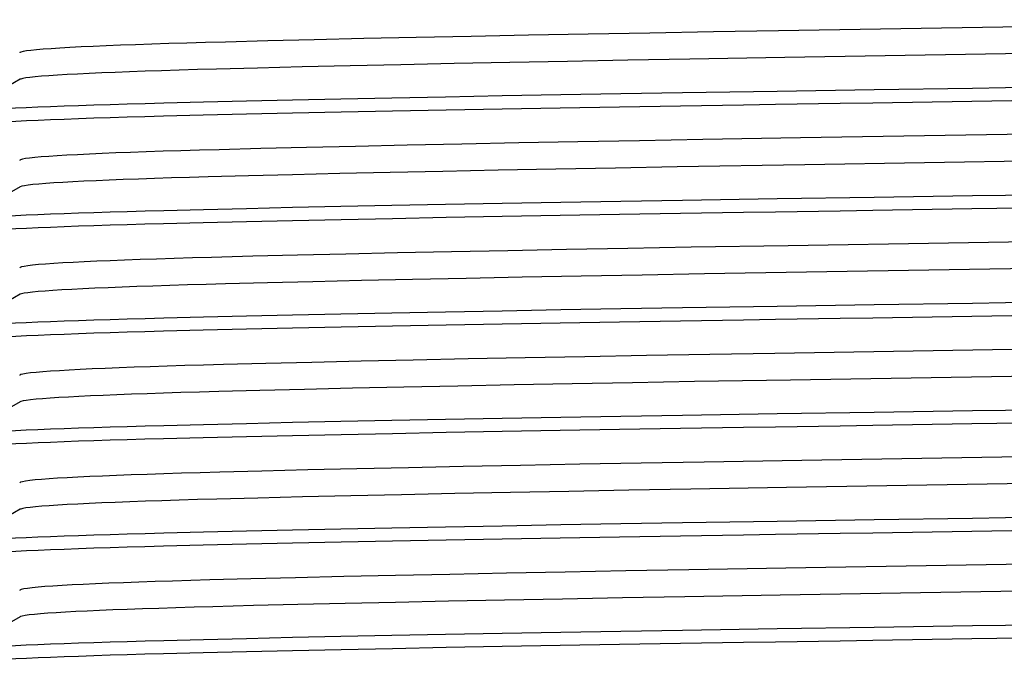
# Model space of a CAD drawing. Header units: centimetres. Extents: x 22052 to 56535, y 76485 to 78519.
# Tile 182 of 235: x 54252.63 to 54255.81, y 77737.71 to 77739.79. Entities that reach past the tile are written whole.
import ezdxf

# ---------------------------------------------------------------- set-up
doc = ezdxf.new("R2010")
doc.units = ezdxf.units.CM
doc.layers.add('$_urządzenia', color=250, linetype='Continuous')

# ---------------------------------------------------------------- blocks, each defined once
blk = doc.blocks.new('A$C92957c0b')
at = {"layer": '$_urządzenia'}
for p, q in [((-205.3861427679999, -1086.5918338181), (-206.6702108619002, -1086.6159877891)), ((-204.0579841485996, -1086.567916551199), (-205.3861427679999, -1086.5918338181)), ((-202.6936827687, -1086.5443766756), (-204.0579841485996, -1086.567916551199)), ((-212.2686379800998, -1086.737257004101), (-213.1802994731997, -1086.760663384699)), ((-211.2750333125, -1086.7132655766), (-212.2686379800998, -1086.737257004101)), ((-210.2073102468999, -1086.6889038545), (-211.2750333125, -1086.7132655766)), ((-209.0809868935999, -1086.6645205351), (-210.2073102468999, -1086.6889038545)), ((-207.9004732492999, -1086.640189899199), (-209.0809868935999, -1086.6645205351)), ((-206.6702108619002, -1086.6159877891), (-207.9004732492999, -1086.640189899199)), ((-209.4073500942, -1087.2487182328), (-210.5025069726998, -1087.2727662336)), ((-208.2612449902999, -1087.2247615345), (-209.4073500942, -1087.2487182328)), ((-207.0668186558, -1087.2009287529), (-208.2612449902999, -1087.2247615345)), ((-205.8267734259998, -1087.177260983), (-207.0668186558, -1087.2009287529)), ((-204.5323512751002, -1087.153599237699), (-205.8267734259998, -1087.177260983)), ((-203.2019139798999, -1087.130287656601), (-204.5323512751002, -1087.153599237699)), ((-212.4915662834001, -1087.320102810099), (-213.3716072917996, -1087.343040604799)), ((-211.5332222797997, -1087.2966242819), (-212.4915662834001, -1087.320102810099)), ((-210.5025069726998, -1087.2727662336), (-211.5332222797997, -1087.2966242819)), ((-217.5916487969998, -1087.561791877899), (-218.8419337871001, -1088.2839020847)), ((-205.9741952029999, -1087.890911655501), (-204.6813005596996, -1087.868819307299)), ((-204.6813005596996, -1087.868819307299), (-203.3598140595, -1087.8470854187)), ((-203.3598140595, -1087.8470854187), (-201.32122527, -1087.8149253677)), ((-214.5029111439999, -1088.0676048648), (-213.6508654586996, -1088.0463093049)), ((-213.6508654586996, -1088.0463093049), (-212.7265752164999, -1088.024536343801)), ((-212.7265752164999, -1088.024536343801), (-211.7412914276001, -1088.0025725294)), ((-211.7412914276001, -1088.0025725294), (-210.700080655, -1087.980472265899)), ((-210.700080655, -1087.980472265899), (-209.6044108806, -1087.9582767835)), ((-209.6044108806, -1087.9582767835), (-208.4478366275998, -1087.9358764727)), ((-208.4478366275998, -1087.9358764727), (-207.2332045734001, -1087.9133294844)), ((-207.2332045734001, -1087.9133294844), (-205.9741952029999, -1087.890911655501)), ((-211.7374417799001, -1088.291140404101), (-212.7297258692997, -1088.313259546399)), ((-210.6890392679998, -1088.2688951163), (-211.7374417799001, -1088.291140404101)), ((-209.589746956, -1088.2466382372), (-210.6890392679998, -1088.2688951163)), ((-208.4363425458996, -1088.224310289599), (-209.589746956, -1088.2466382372)), ((-207.2322205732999, -1088.2019632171), (-208.4363425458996, -1088.224310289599)), ((-205.9879437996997, -1088.1798030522), (-207.2322205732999, -1088.2019632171)), ((-204.7091608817, -1088.1579369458), (-205.9879437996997, -1088.1798030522)), ((-203.3982917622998, -1088.136357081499), (-204.7091608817, -1088.1579369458)), ((-213.6589830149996, -1088.3351575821), (-214.5115826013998, -1088.356483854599)), ((-212.7297258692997, -1088.313259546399), (-213.6589830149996, -1088.3351575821)), ((-206.8767437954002, -1088.929065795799), (-208.0976228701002, -1088.9532645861)), ((-205.6040748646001, -1088.904949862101), (-206.8767437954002, -1088.929065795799)), ((-204.2833458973, -1088.8809938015), (-205.6040748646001, -1088.904949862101)), ((-202.9191555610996, -1088.857289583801), (-204.2833458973, -1088.8809938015)), ((-212.4171928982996, -1089.0500624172), (-213.3165924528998, -1089.0733905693)), ((-211.4385837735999, -1089.026210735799), (-212.4171928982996, -1089.0500624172)), ((-210.3873067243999, -1089.0020104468), (-211.4385837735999, -1089.026210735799)), ((-209.2710420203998, -1088.977640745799), (-210.3873067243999, -1089.0020104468)), ((-208.0976228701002, -1088.9532645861), (-209.2710420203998, -1088.977640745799)), ((-209.6407090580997, -1089.562832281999), (-210.7186033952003, -1089.5867531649)), ((-208.5070217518, -1089.538894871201), (-209.6407090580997, -1089.562832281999)), ((-207.3213948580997, -1089.5150098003), (-208.5070217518, -1089.538894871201)), ((-206.0813503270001, -1089.491127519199), (-207.3213948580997, -1089.5150098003)), ((-204.7967134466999, -1089.467441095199), (-206.0813503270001, -1089.491127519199)), ((-203.4747683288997, -1089.4440803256), (-204.7967134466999, -1089.467441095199)), ((-212.6844418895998, -1089.6340960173), (-213.5487792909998, -1089.6569809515)), ((-211.7389070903, -1089.610639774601), (-212.6844418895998, -1089.6340960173)), ((-210.7186033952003, -1089.5867531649), (-211.7389070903, -1089.610639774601)), ((-217.5916487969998, -1089.8708827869), (-218.8419337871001, -1090.592992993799)), ((-207.2332048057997, -1090.2224183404), (-205.9741954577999, -1090.200000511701)), ((-205.9741954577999, -1090.200000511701), (-204.6813008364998, -1090.1779081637)), ((-204.6813008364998, -1090.1779081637), (-203.3598143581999, -1090.1561742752)), ((-203.3598143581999, -1090.1561742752), (-201.3212256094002, -1090.124014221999)), ((-214.5029112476, -1090.3766937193), (-213.6508655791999, -1090.3553981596)), ((-213.6508655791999, -1090.3553981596), (-212.7265753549, -1090.3336251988)), ((-212.7265753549, -1090.3336251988), (-211.7412915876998, -1090.3116613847)), ((-211.7412915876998, -1090.3116613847), (-210.7000808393, -1090.289561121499)), ((-210.7000808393, -1090.289561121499), (-209.6044110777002, -1090.2673656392)), ((-209.6044110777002, -1090.2673656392), (-208.4478368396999, -1090.2449653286)), ((-208.4478368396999, -1090.2449653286), (-207.2332048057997, -1090.2224183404)), ((-212.7297260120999, -1090.6223525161), (-213.6589831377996, -1090.644250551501)), ((-211.7374419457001, -1090.6002333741), (-212.7297260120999, -1090.6223525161)), ((-210.6890394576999, -1090.577988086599), (-211.7374419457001, -1090.6002333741)), ((-209.5897471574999, -1090.5557312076), (-210.6890394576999, -1090.577988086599)), ((-208.4363427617, -1090.53340326), (-209.5897471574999, -1090.5557312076)), ((-207.2322208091, -1090.511056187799), (-208.4363427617, -1090.53340326)), ((-205.9879440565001, -1090.4888960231), (-207.2322208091, -1090.511056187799)), ((-204.7091611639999, -1090.467029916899), (-205.9879440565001, -1090.4888960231)), ((-203.3982920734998, -1090.445450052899), (-204.7091611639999, -1090.467029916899)), ((-213.6589831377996, -1090.644250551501), (-214.5115827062, -1090.6655768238)), ((-208.3248500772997, -1091.266985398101), (-209.4816852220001, -1091.2912364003)), ((-207.1146193, -1091.242785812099), (-208.3248500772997, -1091.266985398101)), ((-205.8524034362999, -1091.2186634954), (-207.1146193, -1091.242785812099)), ((-204.5314497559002, -1091.1945066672), (-205.8524034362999, -1091.2186634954)), ((-203.1732562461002, -1091.1707196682), (-204.5314497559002, -1091.1945066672)), ((-212.5940274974, -1091.363622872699), (-213.4769908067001, -1091.386835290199)), ((-211.6292236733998, -1091.339839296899), (-212.5940274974, -1091.363622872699)), ((-210.5888362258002, -1091.3156395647), (-211.6292236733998, -1091.339839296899)), ((-209.4816852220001, -1091.2912364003), (-210.5888362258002, -1091.3156395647)), ((-210.2547541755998, -1091.8853988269), (-211.3014715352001, -1091.909326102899)), ((-209.1581185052, -1091.8615917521), (-210.2547541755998, -1091.8853988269)), ((-208.0063969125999, -1091.837766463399), (-209.1581185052, -1091.8615917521)), ((-206.8004321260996, -1091.8139382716), (-208.0063969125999, -1091.837766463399)), ((-205.5335187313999, -1091.7899926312), (-206.8004321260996, -1091.8139382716)), ((-204.2254214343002, -1091.7663156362), (-205.5335187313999, -1091.7899926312)), ((-202.8870457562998, -1091.743092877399), (-204.2254214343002, -1091.7663156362)), ((-212.2776209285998, -1091.9329203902), (-213.1749413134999, -1091.955960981)), ((-211.3014715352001, -1091.909326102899), (-212.2776209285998, -1091.9329203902)), ((-217.5916487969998, -1092.179973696), (-218.8419337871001, -1092.9020839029)), ((-208.4478367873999, -1092.5540562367), (-207.2332047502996, -1092.5315092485)), ((-207.2332047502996, -1092.5315092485), (-205.9741953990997, -1092.509091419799)), ((-205.9741953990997, -1092.509091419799), (-204.6813007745, -1092.4869990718)), ((-204.6813007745, -1092.4869990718), (-203.3598142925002, -1092.4652651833)), ((-203.3598142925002, -1092.4652651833), (-201.3212255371, -1092.4331051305)), ((-214.5029112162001, -1092.6857846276), (-213.6508655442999, -1092.6644890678)), ((-213.6508655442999, -1092.6644890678), (-212.7265753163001, -1092.642716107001)), ((-212.7265753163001, -1092.642716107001), (-211.7412915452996, -1092.6207522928)), ((-211.7412915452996, -1092.6207522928), (-210.7000807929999, -1092.598652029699)), ((-210.7000807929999, -1092.598652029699), (-209.6044110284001, -1092.5764565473)), ((-209.6044110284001, -1092.5764565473), (-208.4478367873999, -1092.5540562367)), ((-213.6589831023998, -1092.953341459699), (-214.5115826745, -1092.974667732)), ((-212.7297259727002, -1092.931443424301), (-213.6589831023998, -1092.953341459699)), ((-211.7374419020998, -1092.9093242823), (-212.7297259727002, -1092.931443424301)), ((-210.6890394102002, -1092.8870789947), (-211.7374419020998, -1092.9093242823)), ((-209.5897471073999, -1092.8648221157), (-210.6890394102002, -1092.8870789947)), ((-208.4363427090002, -1092.842494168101), (-209.5897471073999, -1092.8648221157)), ((-207.2322207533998, -1092.820147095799), (-208.4363427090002, -1092.842494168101)), ((-205.9879439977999, -1092.7979869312), (-207.2322207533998, -1092.820147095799)), ((-204.7091611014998, -1092.776120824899), (-205.9879439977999, -1092.7979869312)), ((-203.3982920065, -1092.754540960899), (-204.7091611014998, -1092.776120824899)), ((-209.1425192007, -1093.5930941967), (-210.2618052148, -1093.6173886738)), ((-207.9667511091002, -1093.568798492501), (-209.1425192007, -1093.5930941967)), ((-206.7356848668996, -1093.544521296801), (-207.9667511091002, -1093.568798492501)), ((-205.4547184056, -1093.520369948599), (-206.7356848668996, -1093.544521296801)), ((-204.1315581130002, -1093.4964875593), (-205.4547184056, -1093.520369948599)), ((-202.7696428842, -1093.4729340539), (-204.1315581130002, -1093.4964875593)), ((-212.3081898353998, -1093.665515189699), (-213.2221861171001, -1093.689049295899)), ((-211.3193522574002, -1093.641579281), (-212.3081898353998, -1093.665515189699)), ((-210.2618052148, -1093.6173886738), (-211.3193522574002, -1093.641579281)), ((-211.4770013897, -1094.222561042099), (-212.4390869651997, -1094.2460527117)), ((-210.4455523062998, -1094.198757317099), (-211.4770013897, -1094.222561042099)), ((-209.3473778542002, -1094.174708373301), (-210.4455523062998, -1094.198757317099)), ((-208.1886485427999, -1094.1505542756), (-209.3473778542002, -1094.174708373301)), ((-206.9785149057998, -1094.126481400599), (-208.1886485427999, -1094.1505542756)), ((-205.7259491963, -1094.102653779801), (-206.9785149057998, -1094.126481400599)), ((-204.4356069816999, -1094.0791434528), (-205.7259491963, -1094.102653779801)), ((-203.0988417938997, -1094.0557945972), (-204.4356069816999, -1094.0791434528)), ((-212.4390869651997, -1094.2460527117), (-213.3240987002, -1094.269032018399)), ((-217.5916487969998, -1094.489064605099), (-218.8419337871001, -1095.211174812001)), ((-209.6044110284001, -1094.885547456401), (-208.4478367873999, -1094.863147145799)), ((-208.4478367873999, -1094.863147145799), (-207.2332047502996, -1094.8406001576)), ((-207.2332047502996, -1094.8406001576), (-205.9741953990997, -1094.8181823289)), ((-205.9741953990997, -1094.8181823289), (-204.6813007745, -1094.7960899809)), ((-204.6813007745, -1094.7960899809), (-203.3598142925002, -1094.774356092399)), ((-203.3598142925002, -1094.774356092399), (-201.3212255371, -1094.7421960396)), ((-214.5029112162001, -1094.9948755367), (-213.6508655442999, -1094.973579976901)), ((-213.6508655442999, -1094.973579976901), (-212.7265753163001, -1094.951807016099)), ((-212.7265753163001, -1094.951807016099), (-211.7412915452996, -1094.9298432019)), ((-211.7412915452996, -1094.9298432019), (-210.7000807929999, -1094.9077429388)), ((-210.7000807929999, -1094.9077429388), (-209.6044110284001, -1094.885547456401)), ((-203.3982920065, -1095.06363187), (-204.7091611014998, -1095.085211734)), ((-213.6589831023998, -1095.2624323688), (-214.5115826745, -1095.283758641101)), ((-212.7297259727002, -1095.240534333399), (-213.6589831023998, -1095.2624323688)), ((-211.7374419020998, -1095.218415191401), (-212.7297259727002, -1095.240534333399)), ((-210.6890394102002, -1095.1961699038), (-211.7374419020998, -1095.218415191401)), ((-209.5897471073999, -1095.173913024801), (-210.6890394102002, -1095.1961699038)), ((-208.4363427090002, -1095.151585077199), (-209.5897471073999, -1095.173913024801)), ((-207.2322207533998, -1095.1292380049), (-208.4363427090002, -1095.151585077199)), ((-205.9879439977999, -1095.107077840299), (-207.2322207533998, -1095.1292380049)), ((-204.7091611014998, -1095.085211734), (-205.9879439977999, -1095.107077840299)), ((-209.2436671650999, -1095.904331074), (-210.3578213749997, -1095.928622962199)), ((-208.0698261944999, -1095.8799737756), (-209.2436671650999, -1095.904331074)), ((-206.8415751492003, -1095.8556575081), (-208.0698261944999, -1095.8799737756)), ((-205.5665867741, -1095.831528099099), (-206.8415751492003, -1095.8556575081)), ((-204.2480862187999, -1095.807640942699), (-205.5665867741, -1095.831528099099)), ((-202.8921604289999, -1095.7841033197), (-204.2480862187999, -1095.807640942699)), ((-212.3954583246, -1095.97678943), (-213.2990933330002, -1096.0001937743)), ((-211.4121005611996, -1095.952856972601), (-212.3954583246, -1095.97678943)), ((-210.3578213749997, -1095.928622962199), (-211.4121005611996, -1095.952856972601)), ((-212.4833508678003, -1096.556259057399), (-213.3649284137, -1096.5792236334)), ((-211.5203403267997, -1096.532681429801), (-212.4833508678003, -1096.556259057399)), ((-210.4881410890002, -1096.508806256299), (-211.5203403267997, -1096.532681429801)), ((-209.3956772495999, -1096.484831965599), (-210.4881410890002, -1096.508806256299)), ((-208.2512395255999, -1096.4609209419), (-209.3956772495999, -1096.484831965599)), ((-207.0523829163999, -1096.4370108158), (-208.2512395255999, -1096.4609209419)), ((-205.8030831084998, -1096.4131823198), (-207.0523829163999, -1096.4370108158)), ((-204.5096050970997, -1096.3895559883), (-205.8030831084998, -1096.4131823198)), ((-203.1789680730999, -1096.366257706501), (-204.5096050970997, -1096.3895559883)), ((-217.5916487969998, -1096.7981555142), (-218.8419337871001, -1097.520265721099)), ((-209.6044110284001, -1097.194638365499), (-208.4478367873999, -1097.1722380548)), ((-208.4478367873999, -1097.1722380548), (-207.2332047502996, -1097.149691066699)), ((-207.2332047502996, -1097.149691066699), (-205.9741953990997, -1097.127273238)), ((-205.9741953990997, -1097.127273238), (-204.6813007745, -1097.105180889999)), ((-204.6813007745, -1097.105180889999), (-203.3598142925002, -1097.0834470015)), ((-203.3598142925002, -1097.0834470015), (-201.3212255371, -1097.051286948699)), ((-214.5029112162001, -1097.303966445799), (-213.6508655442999, -1097.282670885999)), ((-213.6508655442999, -1097.282670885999), (-212.7265753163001, -1097.2608979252)), ((-212.7265753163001, -1097.2608979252), (-211.7412915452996, -1097.238934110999)), ((-211.7412915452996, -1097.238934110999), (-210.7000807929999, -1097.2168338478)), ((-210.7000807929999, -1097.2168338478), (-209.6044110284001, -1097.194638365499)), ((-204.7091611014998, -1097.394302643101), (-205.9879439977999, -1097.4161687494)), ((-203.3982920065, -1097.372722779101), (-204.7091611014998, -1097.394302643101)), ((-213.6589831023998, -1097.5715232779), (-214.5115826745, -1097.592849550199)), ((-212.7297259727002, -1097.5496252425), (-213.6589831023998, -1097.5715232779)), ((-211.7374419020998, -1097.527506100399), (-212.7297259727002, -1097.5496252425)), ((-210.6890394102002, -1097.505260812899), (-211.7374419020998, -1097.527506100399)), ((-209.5897471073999, -1097.483003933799), (-210.6890394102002, -1097.505260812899)), ((-208.4363427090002, -1097.4606759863), (-209.5897471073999, -1097.483003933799)), ((-207.2322207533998, -1097.438328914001), (-208.4363427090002, -1097.4606759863)), ((-205.9879439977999, -1097.4161687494), (-207.2322207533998, -1097.438328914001)), ((-210.6336276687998, -1098.2439271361), (-211.6719372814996, -1098.2681355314)), ((-209.5265243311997, -1098.219473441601), (-210.6336276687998, -1098.2439271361)), ((-208.3592211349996, -1098.1949620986), (-209.5265243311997, -1098.219473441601)), ((-207.1422195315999, -1098.170598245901), (-208.3592211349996, -1098.1949620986)), ((-205.8788255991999, -1098.146430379), (-207.1422195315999, -1098.170598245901)), ((-204.5734632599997, -1098.122531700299), (-205.8788255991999, -1098.146430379)), ((-203.2241743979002, -1098.098866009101), (-204.5734632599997, -1098.122531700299)), ((-212.6323251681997, -1098.291870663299), (-213.5112299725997, -1098.315049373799)), ((-211.6719372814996, -1098.2681355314), (-212.6323251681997, -1098.291870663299)), ((-212.5740575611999, -1098.867646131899), (-213.4473688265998, -1098.890554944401)), ((-211.6251835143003, -1098.844273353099), (-212.5740575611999, -1098.867646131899)), ((-210.6079428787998, -1098.820602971), (-211.6251835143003, -1098.844273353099)), ((-209.5259029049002, -1098.7967181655), (-210.6079428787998, -1098.820602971)), ((-208.3826661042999, -1098.772700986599), (-209.5259029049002, -1098.7967181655)), ((-207.1840237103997, -1098.7486749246), (-208.3826661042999, -1098.772700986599)), ((-205.9380277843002, -1098.7247974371), (-207.1840237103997, -1098.7486749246)), ((-204.6440891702, -1098.7010569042), (-205.9380277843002, -1098.7247974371)), ((-203.3093673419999, -1098.6775890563), (-204.6440891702, -1098.7010569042)), ((-217.5916487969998, -1099.1072464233), (-218.8419337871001, -1099.8293566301)), ((-210.7000807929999, -1099.525924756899), (-209.6044110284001, -1099.5037292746)), ((-209.6044110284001, -1099.5037292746), (-208.4478367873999, -1099.481328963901)), ((-208.4478367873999, -1099.481328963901), (-207.2332047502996, -1099.4587819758)), ((-207.2332047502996, -1099.4587819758), (-205.9741953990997, -1099.436364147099)), ((-205.9741953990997, -1099.436364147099), (-204.6813007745, -1099.4142717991)), ((-204.6813007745, -1099.4142717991), (-203.3598142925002, -1099.3925379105)), ((-203.3598142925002, -1099.3925379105), (-201.3212255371, -1099.3603778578)), ((-214.5029112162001, -1099.6130573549), (-213.6508655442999, -1099.5917617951)), ((-213.6508655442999, -1099.5917617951), (-212.7265753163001, -1099.569988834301)), ((-212.7265753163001, -1099.569988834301), (-211.7412915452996, -1099.5480250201)), ((-211.7412915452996, -1099.5480250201), (-210.7000807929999, -1099.525924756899)), ((-205.9879439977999, -1099.7252596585), (-207.2322207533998, -1099.747419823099)), ((-204.7091611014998, -1099.703393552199), (-205.9879439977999, -1099.7252596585)), ((-203.3982920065, -1099.681813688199), (-204.7091611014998, -1099.703393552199)), ((-213.6589831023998, -1099.880614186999), (-214.5115826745, -1099.9019404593)), ((-212.7297259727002, -1099.858716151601), (-213.6589831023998, -1099.880614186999)), ((-211.7374419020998, -1099.8365970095), (-212.7297259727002, -1099.858716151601)), ((-210.6890394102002, -1099.814351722), (-211.7374419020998, -1099.8365970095)), ((-209.5897471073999, -1099.7920948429), (-210.6890394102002, -1099.814351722)), ((-208.4363427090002, -1099.769766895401), (-209.5897471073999, -1099.7920948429)), ((-207.2322207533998, -1099.747419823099), (-208.4363427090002, -1099.769766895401))]:
    blk.add_line(p, q, dxfattribs=at)
for points in [[(-186.8310323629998, -1086.281655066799), (-201.2942000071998, -1086.521113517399), (-202.6936827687, -1086.5443766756)], [(-213.1802994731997, -1086.760663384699), (-213.6045670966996, -1086.7721830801), (-214.0105274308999, -1086.783840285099), (-214.3971854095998, -1086.795617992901), (-214.7634695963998, -1086.8074856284), (-215.1091474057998, -1086.819436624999), (-215.4343541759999, -1086.8314793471), (-215.7385254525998, -1086.843598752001), (-216.0209695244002, -1086.8557721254), (-216.2814997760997, -1086.867996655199), (-216.5196188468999, -1086.8802555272), (-216.7347885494, -1086.8925262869), (-216.9267270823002, -1086.904797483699), (-217.0951574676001, -1086.917057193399), (-217.2396400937, -1086.9292772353), (-217.3598090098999, -1086.9414220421), (-217.4555879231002, -1086.953468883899), (-217.5270422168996, -1086.9654025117), (-217.57426214, -1086.977199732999), (-217.5974606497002, -1086.9888440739), (-217.6001432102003, -1086.994332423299)], [(-186.9305923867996, -1086.860617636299), (-201.1560308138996, -1087.096087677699), (-203.2019139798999, -1087.130287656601)], [(-213.3716072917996, -1087.343040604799), (-213.7830689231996, -1087.3544839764), (-214.1768605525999, -1087.3660779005), (-214.5518852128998, -1087.3777969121), (-214.9059937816, -1087.3895747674), (-215.2377030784, -1087.4013535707), (-215.5478455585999, -1087.413152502), (-215.8377407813, -1087.425020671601), (-216.1070554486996, -1087.436950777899), (-216.3550213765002, -1087.4489141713), (-216.5818548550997, -1087.4609289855), (-216.7873633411, -1087.4730005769), (-216.9705539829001, -1087.4850858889), (-217.130542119, -1087.4971304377), (-217.2669710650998, -1087.509097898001), (-217.3799940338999, -1087.520987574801), (-217.4697009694, -1087.5327987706), (-217.5361009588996, -1087.5445271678), (-217.5790915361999, -1087.5561408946), (-217.5916487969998, -1087.561791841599)], [(-201.32122527, -1087.8149253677), (-199.2413380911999, -1087.7823429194), (-197.1286368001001, -1087.749247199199)], [(-197.1286368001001, -1087.749247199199), (-196.4200226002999, -1087.7381608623), (-195, -1087.715906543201)], [(-218.8419337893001, -1088.2838964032), (-218.8258962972, -1088.277087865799), (-218.7831972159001, -1088.2662608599), (-218.7190691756, -1088.255346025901), (-218.6338778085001, -1088.244399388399), (-218.5281820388, -1088.2334434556), (-218.4020220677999, -1088.2224557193), (-218.2550813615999, -1088.211424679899), (-218.0871926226, -1088.200336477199), (-217.8986005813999, -1088.189204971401), (-217.6894086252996, -1088.178060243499), (-217.4598510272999, -1088.166907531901), (-217.2099634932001, -1088.155741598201), (-216.9394970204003, -1088.144576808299), (-216.6480050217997, -1088.1333934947), (-216.3360633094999, -1088.1222113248), (-216.0051304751, -1088.111103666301), (-215.6559135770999, -1088.100089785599), (-215.2885072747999, -1088.089150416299), (-214.903764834, -1088.078301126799), (-214.5029111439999, -1088.0676048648)], [(-199.2699774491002, -1088.071442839), (-199.9721977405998, -1088.0824309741), (-201.3615699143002, -1088.104208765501)], [(-195, -1088.004547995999), (-197.1409539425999, -1088.0380925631), (-199.2699774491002, -1088.071442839)], [(-201.3615699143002, -1088.104208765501), (-202.0478490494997, -1088.1149589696), (-203.3982917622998, -1088.136357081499)], [(-214.5115826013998, -1088.356483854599), (-214.9113924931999, -1088.367161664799), (-215.2939968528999, -1088.3779598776), (-215.6586583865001, -1088.388824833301), (-216.0054730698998, -1088.3997664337), (-216.3344069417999, -1088.410805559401), (-216.6446677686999, -1088.4219213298), (-216.9352873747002, -1088.4330610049), (-217.2057914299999, -1088.4442144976), (-217.4562521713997, -1088.4553918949), (-217.6866307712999, -1088.466570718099), (-217.8968370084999, -1088.477757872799), (-218.0865231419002, -1088.488946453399), (-218.2553227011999, -1088.5000932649), (-218.4029715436, -1088.511183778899), (-218.5296343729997, -1088.522232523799), (-218.6355209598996, -1088.533239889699), (-218.7206179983, -1088.5442246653), (-218.7844518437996, -1088.555168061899), (-218.8267074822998, -1088.566014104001), (-218.8475142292, -1088.576682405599), (-218.8499999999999, -1088.581827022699)], [(-187.0465262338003, -1088.594427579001), (-200.8207755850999, -1088.8223779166), (-202.9191555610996, -1088.857289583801)], [(-213.3165924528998, -1089.0733905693), (-213.7375510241, -1089.0850191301), (-214.1389331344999, -1089.0967643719), (-214.5193703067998, -1089.1085850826), (-214.8790318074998, -1089.1204840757), (-215.2176796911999, -1089.132452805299), (-215.5344556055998, -1089.1444586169), (-215.8293052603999, -1089.1564955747), (-216.1029780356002, -1089.168596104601), (-216.3552003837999, -1089.180756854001), (-216.5850909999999, -1089.192943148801), (-216.7922841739, -1089.2051407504), (-216.9763303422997, -1089.2173271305), (-217.1369483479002, -1089.2294856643), (-217.2740226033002, -1089.2416107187), (-217.3873477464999, -1089.253689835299), (-217.4766448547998, -1089.265696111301), (-217.5417686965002, -1089.2776024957), (-217.5827784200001, -1089.2894080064), (-217.5996512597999, -1089.301076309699), (-217.6001432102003, -1089.3034233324)], [(-187.8699631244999, -1089.1855322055), (-200.7314120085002, -1089.398158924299), (-203.4747683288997, -1089.4440803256)], [(-213.5487792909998, -1089.6569809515), (-213.9527440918, -1089.6684879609), (-214.3383017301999, -1089.680126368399), (-214.7043339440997, -1089.6918664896), (-215.0502830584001, -1089.7036926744), (-215.3755079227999, -1089.715584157), (-215.6790158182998, -1089.7275022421), (-215.9598122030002, -1089.7393984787), (-216.218418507, -1089.751283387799), (-216.4559609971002, -1089.7632070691), (-216.6721344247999, -1089.7751615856), (-216.8663081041, -1089.7871183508), (-217.0386367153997, -1089.7990965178), (-217.1889400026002, -1089.8111047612), (-217.3163546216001, -1089.8230957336), (-217.4201676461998, -1089.835004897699), (-217.5002707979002, -1089.846798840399), (-217.5568677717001, -1089.858475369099), (-217.5916487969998, -1089.8708827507)], [(-201.3212256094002, -1090.124014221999), (-199.2413384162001, -1090.091431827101), (-197.1286370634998, -1090.058335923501)], [(-197.1286370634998, -1090.058335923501), (-196.4200227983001, -1090.0472499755), (-195, -1090.0249971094)], [(-218.8419337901, -1090.5929852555), (-218.8258962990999, -1090.5861767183), (-218.7831972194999, -1090.575349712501), (-218.7190691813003, -1090.564434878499), (-218.6338778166, -1090.553488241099), (-218.5281820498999, -1090.5425323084), (-218.4020220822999, -1090.531544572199), (-218.2550813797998, -1090.520513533), (-218.0871926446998, -1090.5094253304), (-217.8986006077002, -1090.498293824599), (-217.6894086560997, -1090.4871490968), (-217.4598510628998, -1090.475996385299), (-217.2099635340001, -1090.4648304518), (-216.9394970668, -1090.4536656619), (-216.6480050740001, -1090.442482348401), (-216.3360633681, -1090.431300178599), (-216.0051305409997, -1090.4201925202), (-215.655913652, -1090.4091786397), (-215.2885073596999, -1090.3982392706), (-214.9037649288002, -1090.387389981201), (-214.5029112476, -1090.3766937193)], [(-201.361570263, -1090.4133017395), (-202.0478493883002, -1090.4240519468), (-203.3982920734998, -1090.445450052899)], [(-199.2699778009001, -1090.380535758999), (-199.9721980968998, -1090.3915238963), (-201.361570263, -1090.4133017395)], [(-195, -1090.313639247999), (-197.1409542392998, -1090.3471856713), (-199.2699778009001, -1090.380535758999)], [(-214.5115827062, -1090.6655768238), (-214.9113925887, -1090.6762546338), (-215.2939969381, -1090.687052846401), (-215.6586584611, -1090.697917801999), (-216.0054731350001, -1090.708859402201), (-216.3344069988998, -1090.719898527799), (-216.6446678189, -1090.7310142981), (-216.9352874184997, -1090.7421539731), (-217.2057914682, -1090.7533074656), (-217.4562522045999, -1090.764484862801), (-217.6866307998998, -1090.775663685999), (-217.8968370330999, -1090.786850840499), (-218.0865231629, -1090.798039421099), (-218.2553227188, -1090.8091862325), (-218.4029715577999, -1090.820276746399), (-218.5296343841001, -1090.831325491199), (-218.6355209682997, -1090.842332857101), (-218.7206180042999, -1090.8533176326), (-218.7844518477, -1090.864261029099), (-218.8267074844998, -1090.875107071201), (-218.8475142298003, -1090.885775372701), (-218.8499999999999, -1090.8909199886)], [(-187.3104288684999, -1090.9079939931), (-201.0897758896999, -1091.1359158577), (-203.1732562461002, -1091.1707196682)], [(-213.4769908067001, -1091.386835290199), (-213.8895970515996, -1091.398478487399), (-214.2832292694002, -1091.4102540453), (-214.6573533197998, -1091.4221511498), (-215.0113356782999, -1091.434154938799), (-215.3448181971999, -1091.446259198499), (-215.6567946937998, -1091.458432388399), (-215.9459171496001, -1091.4706205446), (-216.2112658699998, -1091.4827741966), (-216.4533404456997, -1091.4949029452), (-216.6729221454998, -1091.507041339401), (-216.8695871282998, -1091.5191667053), (-217.043102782, -1091.5312633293), (-217.1939757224, -1091.543375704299), (-217.3220810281, -1091.555525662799), (-217.4263928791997, -1091.5676501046), (-217.5061846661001, -1091.579666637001), (-217.5614942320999, -1091.591544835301), (-217.5925723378, -1091.603278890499), (-217.6001432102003, -1091.6125142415)], [(-186.6306850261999, -1091.473650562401), (-187.9839194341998, -1091.496512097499), (-202.8870457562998, -1091.743092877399)], [(-213.1749413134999, -1091.955960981), (-213.5938996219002, -1091.9673253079), (-213.9953855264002, -1091.9788327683), (-214.3775213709, -1091.990441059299), (-214.7389557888, -1092.002106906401), (-215.0799962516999, -1092.013836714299), (-215.4011868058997, -1092.0256504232), (-215.7021543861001, -1092.037539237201), (-215.9821155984, -1092.049476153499), (-216.2408402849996, -1092.061454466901), (-216.4778574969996, -1092.0734556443), (-216.6927664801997, -1092.0854612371), (-216.8854125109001, -1092.097464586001), (-217.0553444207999, -1092.1094381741), (-217.2024499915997, -1092.1213723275), (-217.3268977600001, -1092.133286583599), (-217.4285664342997, -1092.1451912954), (-217.5068415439, -1092.1570371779), (-217.5613430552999, -1092.1687552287), (-217.5916487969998, -1092.1799736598)], [(-201.3212255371, -1092.4331051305), (-199.2413383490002, -1092.400522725), (-197.1286370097, -1092.3674268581)], [(-197.1286370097, -1092.3674268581), (-196.4200227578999, -1092.356340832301), (-195, -1092.334087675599)], [(-218.8419337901, -1092.902076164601), (-218.8258962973, -1092.8952676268), (-218.7831972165, -1092.884440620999), (-218.7190691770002, -1092.873525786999), (-218.6338778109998, -1092.8625791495), (-218.5281820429, -1092.8516232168), (-218.4020220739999, -1092.840635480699), (-218.2550813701, -1092.8296044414), (-218.0871926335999, -1092.8185162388), (-217.8986005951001, -1092.807384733), (-217.6894086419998, -1092.7962400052), (-217.4598510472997, -1092.7850872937), (-217.2099635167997, -1092.7739213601), (-216.9394970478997, -1092.762756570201), (-216.6480050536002, -1092.751573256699), (-216.3360633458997, -1092.7403910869), (-216.005130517, -1092.7292834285), (-215.6559136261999, -1092.718269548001), (-215.2885073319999, -1092.707330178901), (-214.9037648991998, -1092.696480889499), (-214.5029112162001, -1092.6857846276)], [(-201.3615701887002, -1092.722392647), (-202.0478493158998, -1092.7331428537), (-203.3982920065, -1092.754540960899)], [(-199.2699777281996, -1092.6896266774), (-199.9721980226, -1092.700614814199), (-201.3615701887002, -1092.722392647)], [(-195, -1092.622730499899), (-197.1409541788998, -1092.656276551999), (-199.2699777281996, -1092.6896266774)], [(-214.5115826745, -1092.974667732), (-214.911392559, -1092.9853455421), (-215.2939969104, -1092.996143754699), (-215.6586584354, -1093.007008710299), (-216.0054731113, -1093.017950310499), (-216.3344069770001, -1093.028989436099), (-216.6446677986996, -1093.040105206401), (-216.9352873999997, -1093.051244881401), (-217.2057914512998, -1093.062398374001), (-217.4562521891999, -1093.073575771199), (-217.686630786, -1093.0847545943), (-217.8968370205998, -1093.095941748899), (-218.0865231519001, -1093.107130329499), (-218.2553227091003, -1093.1182771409), (-218.4029715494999, -1093.129367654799), (-218.5296343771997, -1093.140416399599), (-218.6355209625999, -1093.151423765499), (-218.7206179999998, -1093.162408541), (-218.7844518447, -1093.173351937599), (-218.8267074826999, -1093.184197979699), (-218.8475142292, -1093.194866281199), (-218.8499999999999, -1093.200010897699)], [(-186.9212227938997, -1093.210471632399), (-201.3759005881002, -1093.449736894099), (-202.7696428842, -1093.4729340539)], [(-213.2221861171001, -1093.689049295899), (-213.6471685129, -1093.700648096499), (-214.0509309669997, -1093.7123111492), (-214.4344323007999, -1093.724064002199), (-214.7982641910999, -1093.7359260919), (-215.1421868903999, -1093.7478949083), (-215.4650901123, -1093.759936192), (-215.7662139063, -1093.7720223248), (-216.0446447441, -1093.7841125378), (-216.3005660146, -1093.7962087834), (-216.5347102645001, -1093.8083476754), (-216.7467445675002, -1093.8205221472), (-216.9359580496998, -1093.832700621), (-217.1022005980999, -1093.844882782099), (-217.245230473, -1093.8570666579), (-217.3644200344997, -1093.869213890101), (-217.4592488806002, -1093.881270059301), (-217.5296749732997, -1093.8932068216), (-217.5758656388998, -1093.9050154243), (-217.5979754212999, -1093.9166726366), (-217.6001432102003, -1093.921605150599)], [(-186.7851690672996, -1093.7853996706), (-201.0375991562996, -1094.0214025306), (-203.0988417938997, -1094.0557945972)], [(-213.3240987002, -1094.269032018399), (-213.7386771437, -1094.280490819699), (-214.1341026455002, -1094.292058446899), (-214.5089699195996, -1094.3036916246), (-214.8635901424, -1094.3153965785), (-215.1979599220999, -1094.327172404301), (-215.5113599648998, -1094.338992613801), (-215.8035888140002, -1094.350847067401), (-216.0752111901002, -1094.3627603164), (-216.3258575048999, -1094.374722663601), (-216.5548548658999, -1094.386707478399), (-216.7620849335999, -1094.398714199), (-216.9472377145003, -1094.410733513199), (-217.1097629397, -1094.422737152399), (-217.2492425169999, -1094.4346960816), (-217.3653664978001, -1094.4465767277), (-217.4582216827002, -1094.4583760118), (-217.5279463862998, -1094.470110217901), (-217.5745050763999, -1094.4818038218), (-217.5916487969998, -1094.489064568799)], [(-197.1286370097, -1094.6765177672), (-196.4200227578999, -1094.6654317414), (-195, -1094.6431785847)], [(-201.3212255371, -1094.7421960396), (-199.2413383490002, -1094.709613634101), (-197.1286370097, -1094.6765177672)], [(-218.8419337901, -1095.211167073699), (-218.8258962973, -1095.204358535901), (-218.7831972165, -1095.19353153), (-218.7190691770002, -1095.1826166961), (-218.6338778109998, -1095.1716700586), (-218.5281820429, -1095.160714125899), (-218.4020220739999, -1095.1497263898), (-218.2550813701, -1095.138695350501), (-218.0871926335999, -1095.127607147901), (-217.8986005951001, -1095.1164756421), (-217.6894086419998, -1095.105330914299), (-217.4598510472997, -1095.0941782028), (-217.2099635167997, -1095.0830122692), (-216.9394970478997, -1095.071847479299), (-216.6480050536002, -1095.0606641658), (-216.3360633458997, -1095.049481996), (-216.005130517, -1095.038374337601), (-215.6559136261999, -1095.027360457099), (-215.2885073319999, -1095.016421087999), (-214.9037648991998, -1095.0055717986), (-214.5029112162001, -1094.9948755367)], [(-201.3615701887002, -1095.0314835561), (-202.0478493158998, -1095.042233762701), (-203.3982920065, -1095.06363187)], [(-199.2699777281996, -1094.998717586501), (-199.9721980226, -1095.0097057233), (-201.3615701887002, -1095.0314835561)], [(-195, -1094.931821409), (-197.1409541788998, -1094.9653674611), (-199.2699777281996, -1094.998717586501)], [(-214.5115826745, -1095.283758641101), (-214.911392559, -1095.2944364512), (-215.2939969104, -1095.3052346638), (-215.6586584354, -1095.3160996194), (-216.0054731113, -1095.3270412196), (-216.3344069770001, -1095.3380803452), (-216.6446677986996, -1095.3491961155), (-216.9352873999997, -1095.360335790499), (-217.2057914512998, -1095.371489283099), (-217.4562521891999, -1095.3826666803), (-217.686630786, -1095.3938455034), (-217.8968370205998, -1095.405032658), (-218.0865231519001, -1095.4162212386), (-218.2553227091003, -1095.427368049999), (-218.4029715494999, -1095.4384585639), (-218.5296343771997, -1095.4495073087), (-218.6355209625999, -1095.4605146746), (-218.7206179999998, -1095.471499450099), (-218.7844518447, -1095.4824428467), (-218.8267074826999, -1095.4932888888), (-218.8475142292, -1095.5039571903), (-218.8499999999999, -1095.5091018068)], [(-187.0335012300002, -1095.521478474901), (-200.7910254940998, -1095.749158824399), (-202.8921604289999, -1095.7841033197)], [(-213.2990933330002, -1096.0001937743), (-213.7188758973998, -1096.011761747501), (-214.119837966, -1096.0234623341), (-214.5013507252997, -1096.035281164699), (-214.8627276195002, -1096.0472003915), (-215.2033125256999, -1096.0592007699), (-215.5225860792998, -1096.0712654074), (-215.8198902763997, -1096.083369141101), (-216.0949374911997, -1096.0954984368), (-216.3477498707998, -1096.107653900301), (-216.5776886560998, -1096.1198036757), (-216.7846860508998, -1096.131941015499), (-216.9692928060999, -1096.1441041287), (-217.1312695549, -1096.156296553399), (-217.2697798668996, -1096.168474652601), (-217.3843336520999, -1096.1806054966), (-217.4747781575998, -1096.1926807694), (-217.5408413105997, -1096.204668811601), (-217.5823398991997, -1096.2165038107), (-217.5995677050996, -1096.2281573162), (-217.6001432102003, -1096.2306960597)], [(-186.8888108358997, -1096.0962668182), (-201.1254164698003, -1096.331945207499), (-203.1789680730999, -1096.366257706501)], [(-213.3649284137, -1096.5792236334), (-213.7767534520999, -1096.5906670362), (-214.1706158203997, -1096.602252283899), (-214.5456361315, -1096.613959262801), (-214.9003942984, -1096.625746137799), (-215.2340617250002, -1096.6375834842), (-215.5465048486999, -1096.64946327), (-215.8375192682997, -1096.6613748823), (-216.1063218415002, -1096.6732805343), (-216.3530997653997, -1096.685180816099), (-216.5788121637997, -1096.697123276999), (-216.7832395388, -1096.7091082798), (-216.9655530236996, -1096.721098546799), (-217.1254808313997, -1096.7330850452), (-217.2627722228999, -1096.7450611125), (-217.3769386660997, -1096.7569951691), (-217.4675629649, -1096.768841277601), (-217.5346160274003, -1096.7805755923), (-217.5782208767, -1096.7921865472), (-217.5916487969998, -1096.7981554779)], [(-197.1286370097, -1096.985608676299), (-196.4200227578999, -1096.9745226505), (-195, -1096.9522694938)], [(-201.3212255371, -1097.051286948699), (-199.2413383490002, -1097.018704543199), (-197.1286370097, -1096.985608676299)], [(-218.8419337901, -1097.5202579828), (-218.8258962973, -1097.513449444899), (-218.7831972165, -1097.5026224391), (-218.7190691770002, -1097.491707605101), (-218.6338778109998, -1097.480760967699), (-218.5281820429, -1097.469805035), (-218.4020220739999, -1097.458817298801), (-218.2550813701, -1097.4477862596), (-218.0871926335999, -1097.436698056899), (-217.8986005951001, -1097.425566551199), (-217.6894086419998, -1097.4144218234), (-217.4598510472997, -1097.403269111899), (-217.2099635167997, -1097.392103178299), (-216.9394970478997, -1097.3809383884), (-216.6480050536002, -1097.3697550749), (-216.3360633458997, -1097.358572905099), (-216.005130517, -1097.347465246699), (-215.6559136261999, -1097.3364513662), (-215.2885073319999, -1097.325511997), (-214.9037648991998, -1097.3146627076), (-214.5029112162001, -1097.303966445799)], [(-201.3615701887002, -1097.340574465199), (-202.0478493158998, -1097.351324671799), (-203.3982920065, -1097.372722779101)], [(-199.2699777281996, -1097.3078084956), (-199.9721980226, -1097.3187966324), (-201.3615701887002, -1097.340574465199)], [(-195, -1097.240912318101), (-197.1409541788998, -1097.274458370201), (-199.2699777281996, -1097.3078084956)], [(-214.5115826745, -1097.592849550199), (-214.911392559, -1097.603527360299), (-215.2939969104, -1097.6143255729), (-215.6586584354, -1097.625190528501), (-216.0054731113, -1097.6361321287), (-216.3344069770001, -1097.647171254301), (-216.6446677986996, -1097.6582870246), (-216.9352873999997, -1097.6694266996), (-217.2057914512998, -1097.6805801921), (-217.4562521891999, -1097.6917575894), (-217.686630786, -1097.702936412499), (-217.8968370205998, -1097.714123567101), (-218.0865231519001, -1097.725312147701), (-218.2553227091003, -1097.7364589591), (-218.4029715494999, -1097.747549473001), (-218.5296343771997, -1097.758598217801), (-218.6355209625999, -1097.7696055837), (-218.7206179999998, -1097.7805903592), (-218.7844518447, -1097.791533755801), (-218.8267074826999, -1097.8023797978), (-218.8475142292, -1097.8130480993), (-218.8499999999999, -1097.8181927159)], [(-187.357418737, -1097.836059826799), (-201.1357027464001, -1098.0639478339), (-203.2241743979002, -1098.098866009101)], [(-213.5112299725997, -1098.315049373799), (-213.9226924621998, -1098.326714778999), (-214.3154288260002, -1098.3385220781), (-214.6886580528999, -1098.3504542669), (-215.0416032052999, -1098.362492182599), (-215.3731277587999, -1098.3746000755), (-215.6826328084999, -1098.386755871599), (-215.9697214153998, -1098.398942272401), (-216.2338028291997, -1098.4111299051), (-216.4740770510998, -1098.423270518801), (-216.6910050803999, -1098.4353732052), (-216.8856284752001, -1098.4474947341), (-217.0576879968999, -1098.459631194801), (-217.2065251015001, -1098.4717474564), (-217.3320891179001, -1098.483852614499), (-217.4342059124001, -1098.4959591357), (-217.5121556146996, -1098.508013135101), (-217.5654400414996, -1098.519925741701), (-217.5942808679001, -1098.5316641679), (-217.6001432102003, -1098.5397869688)], [(-187.0274798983, -1098.4077253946), (-201.2571016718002, -1098.643213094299), (-203.3093673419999, -1098.6775890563)], [(-213.4473688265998, -1098.890554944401), (-213.8542525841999, -1098.9019851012), (-214.2427146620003, -1098.9135394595), (-214.6117624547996, -1098.9251911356), (-214.9603647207, -1098.9369069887), (-215.2884793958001, -1098.9486837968), (-215.5965538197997, -1098.9605396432), (-215.8842078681, -1098.972465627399), (-216.1506738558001, -1098.9844346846), (-216.3956751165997, -1098.996438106), (-216.6188218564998, -1099.008460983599), (-216.8196491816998, -1099.020481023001), (-216.9978220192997, -1099.032478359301), (-217.1529907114, -1099.044425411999), (-217.28512899, -1099.0563128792), (-217.3943502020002, -1099.068148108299), (-217.4805818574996, -1099.0799289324), (-217.5435522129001, -1099.0916205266), (-217.5831750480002, -1099.1031818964), (-217.5916487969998, -1099.107246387)], [(-201.3212255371, -1099.3603778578), (-199.2413383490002, -1099.3277954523), (-197.1286370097, -1099.2946995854)], [(-197.1286370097, -1099.2946995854), (-196.4200227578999, -1099.283613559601), (-195, -1099.261360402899)], [(-218.8419337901, -1099.829348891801), (-218.8258962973, -1099.822540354), (-218.7831972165, -1099.811713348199), (-218.7190691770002, -1099.800798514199), (-218.6338778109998, -1099.7898518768), (-218.5281820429, -1099.7788959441), (-218.4020220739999, -1099.767908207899), (-218.2550813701, -1099.7568771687), (-218.0871926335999, -1099.745788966), (-217.8986005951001, -1099.7346574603), (-217.6894086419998, -1099.7235127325), (-217.4598510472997, -1099.712360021), (-217.2099635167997, -1099.7011940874), (-216.9394970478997, -1099.690029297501), (-216.6480050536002, -1099.678845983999), (-216.3360633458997, -1099.6676638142), (-216.005130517, -1099.6565561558), (-215.6559136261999, -1099.645542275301), (-215.2885073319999, -1099.634602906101), (-214.9037648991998, -1099.623753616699), (-214.5029112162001, -1099.6130573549)], [(-201.3615701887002, -1099.6496653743), (-202.0478493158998, -1099.6604155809), (-203.3982920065, -1099.681813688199)], [(-199.2699777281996, -1099.6168994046), (-199.9721980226, -1099.627887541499), (-201.3615701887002, -1099.6496653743)], [(-195, -1099.550003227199), (-197.1409541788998, -1099.583549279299), (-199.2699777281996, -1099.6168994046)], [(-214.5115826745, -1099.9019404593), (-214.911392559, -1099.9126182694), (-215.2939969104, -1099.923416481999), (-215.6586584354, -1099.9342814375), (-216.0054731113, -1099.945223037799), (-216.3344069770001, -1099.9562621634), (-216.6446677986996, -1099.967377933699), (-216.9352873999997, -1099.978517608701), (-217.2057914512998, -1099.989671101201), (-217.4562521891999, -1100.000848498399), (-217.686630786, -1100.0120273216), (-217.8968370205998, -1100.023214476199), (-218.0865231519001, -1100.034403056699), (-218.2553227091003, -1100.0455498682), (-218.4029715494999, -1100.056640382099), (-218.5296343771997, -1100.067689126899), (-218.6355209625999, -1100.078696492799), (-218.7206179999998, -1100.0896812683), (-218.7844518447, -1100.100624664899), (-218.8267074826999, -1100.111470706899), (-218.8475142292, -1100.122139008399), (-218.8499999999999, -1100.127283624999)]]:
    blk.add_lwpolyline(points, dxfattribs=at)

msp = doc.modelspace()

# ---------------------------------------------------------------- block references
at = {"layer": '$_urządzenia', "xscale": 0.15, "yscale": 0.15, "zscale": 0.15}
msp.add_blockref('A$C92957c0b', (54285.2746603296, 77902.73227193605), dxfattribs=at)

doc.saveas('drawing.dxf')
